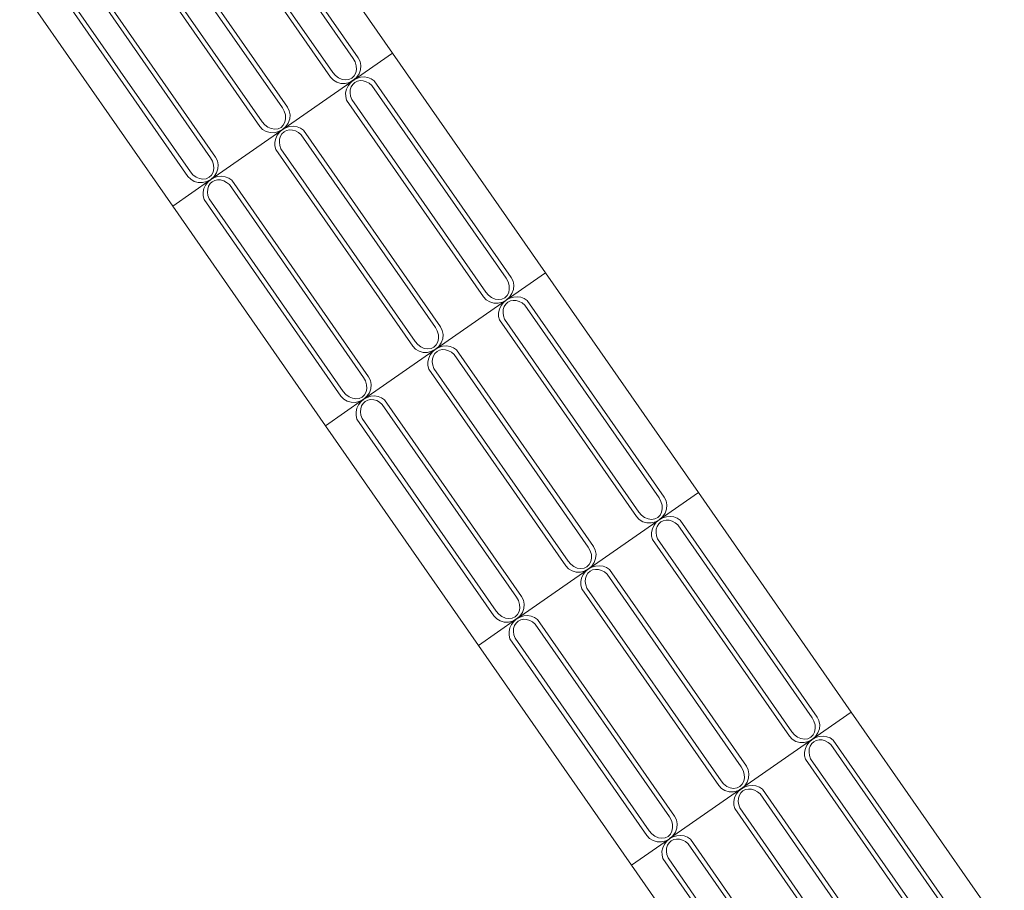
# Model space of a CAD drawing. Extents: x 5066 to 9756, y -2696 to -1109.
# Tile 232 of 248: x 9437.19 to 9439.03, y -2590.76 to -2589.13. Entities that reach past the tile are written whole.
import ezdxf

# ---------------------------------------------------------------- set-up
doc = ezdxf.new("R2010")
doc.units = 0
doc.header["$MEASUREMENT"] = 0
doc.layers.add('IFC-Elemento construtivo genérico-Contorno', color=253, linetype='CONTINUOUS', lineweight=5)

msp = doc.modelspace()

# ---------------------------------------------------------------- linework, layer by layer
at = {"layer": 'IFC-Elemento construtivo genérico-Contorno', "color": 8, "lineweight": 5}
for p, q in [((9437.5991, -2588.7848), (9437.8848, -2589.1951)), ((9437.5609, -2588.8452), (9437.8114, -2589.2053)), ((9437.5652, -2588.8367), (9437.8209, -2589.2041)), ((9437.5135, -2588.8727), (9437.7692, -2589.2401)), ((9437.523, -2588.8715), (9437.7736, -2589.2316)), ((9437.4287, -2588.9372), (9437.6793, -2589.2973)), ((9437.4331, -2588.9286), (9437.6887, -2589.296)), ((9437.3814, -2588.9646), (9437.6371, -2589.332)), ((9437.3909, -2588.9635), (9437.6415, -2589.3236)), ((9437.2946, -2589.0306), (9437.5451, -2589.3906)), ((9437.2989, -2589.022), (9437.5546, -2589.3894)), ((9437.1887, -2589.0704), (9437.4744, -2589.4808)), ((9437.2473, -2589.058), (9437.503, -2589.4254)), ((9437.2568, -2589.0569), (9437.5074, -2589.4169)), ((9437.5455, -2589.4313), (9437.8848, -2589.1951)), ((9437.8848, -2589.1951), (9438.1704, -2589.6055)), ((9437.8114, -2589.2053), (9437.815, -2589.2118)), ((9437.815, -2589.2118), (9437.8171, -2589.2188)), ((9437.8209, -2589.2041), (9437.8243, -2589.2109)), ((9437.8243, -2589.2109), (9437.8258, -2589.2184)), ((9437.7736, -2589.2316), (9437.7785, -2589.2372)), ((9437.8132, -2589.2377), (9437.8161, -2589.2322)), ((9437.8161, -2589.2322), (9437.8174, -2589.2257)), ((9437.8171, -2589.2188), (9437.8174, -2589.2257)), ((9437.8178, -2589.2405), (9437.8224, -2589.2338)), ((9437.8224, -2589.2338), (9437.8251, -2589.2263)), ((9437.8251, -2589.2263), (9437.8258, -2589.2184)), ((9437.7692, -2589.2401), (9437.7744, -2589.2456)), ((9437.7744, -2589.2456), (9437.781, -2589.2496)), ((9437.7785, -2589.2372), (9437.7843, -2589.2415)), ((9437.781, -2589.2496), (9437.7885, -2589.2517)), ((9437.7843, -2589.2415), (9437.7907, -2589.2443)), ((9437.7885, -2589.2517), (9437.7966, -2589.2518)), ((9437.7907, -2589.2443), (9437.7972, -2589.2453)), ((9437.7966, -2589.2518), (9437.8044, -2589.2498)), ((9437.7972, -2589.2453), (9437.8034, -2589.2445)), ((9437.8019, -2589.2564), (9437.8062, -2589.2507)), ((9437.8034, -2589.2445), (9437.8089, -2589.2419)), ((9437.8044, -2589.2498), (9437.8117, -2589.246)), ((9437.8062, -2589.2507), (9437.8117, -2589.246)), ((9437.8078, -2589.2583), (9437.8107, -2589.2537)), ((9437.8089, -2589.2419), (9437.8132, -2589.2377)), ((9437.8107, -2589.2537), (9437.8146, -2589.2501)), ((9437.8117, -2589.246), (9437.8178, -2589.2405)), ((9437.8117, -2589.246), (9437.818, -2589.2425)), ((9437.8146, -2589.2501), (9437.8193, -2589.2477)), ((9437.818, -2589.2425), (9437.8249, -2589.2404)), ((9437.8193, -2589.2477), (9437.8246, -2589.2466)), ((9437.8246, -2589.2466), (9437.8303, -2589.2469)), ((9437.8249, -2589.2404), (9437.8319, -2589.2398)), ((9437.8303, -2589.2469), (9437.836, -2589.2486)), ((9437.8319, -2589.2398), (9437.8389, -2589.2408)), ((9437.836, -2589.2486), (9437.8415, -2589.2515)), ((9437.8389, -2589.2408), (9437.8453, -2589.2432)), ((9437.8415, -2589.2515), (9437.8465, -2589.2556)), ((9437.8453, -2589.2432), (9437.8508, -2589.2471)), ((9437.8508, -2589.2471), (9438.1065, -2589.6145)), ((9437.7974, -2589.2697), (9437.7989, -2589.2628)), ((9437.7974, -2589.2697), (9437.7975, -2589.2765)), ((9437.7989, -2589.2628), (9437.8019, -2589.2564)), ((9437.8057, -2589.2697), (9437.8061, -2589.2637)), ((9437.8057, -2589.2697), (9437.8066, -2589.2759)), ((9437.8061, -2589.2637), (9437.8078, -2589.2583)), ((9437.8465, -2589.2556), (9438.0971, -2589.6157)), ((9437.7975, -2589.2765), (9437.7991, -2589.283)), ((9437.7991, -2589.283), (9438.0548, -2589.6504)), ((9437.8066, -2589.2759), (9437.8087, -2589.2819)), ((9437.8087, -2589.2819), (9438.0593, -2589.642)), ((9437.6793, -2589.2973), (9437.6828, -2589.3038)), ((9437.6828, -2589.3038), (9437.6849, -2589.3107)), ((9437.6887, -2589.296), (9437.6922, -2589.3028)), ((9437.6922, -2589.3028), (9437.6936, -2589.3104)), ((9437.6415, -2589.3236), (9437.6464, -2589.3292)), ((9437.681, -2589.3297), (9437.684, -2589.3241)), ((9437.684, -2589.3241), (9437.6853, -2589.3177)), ((9437.6849, -2589.3107), (9437.6853, -2589.3177)), ((9437.6857, -2589.3325), (9437.6903, -2589.3258)), ((9437.6903, -2589.3258), (9437.693, -2589.3182)), ((9437.693, -2589.3182), (9437.6936, -2589.3104)), ((9437.6371, -2589.332), (9437.6423, -2589.3376)), ((9437.6423, -2589.3376), (9437.6489, -2589.3416)), ((9437.6464, -2589.3292), (9437.6522, -2589.3335)), ((9437.6489, -2589.3416), (9437.6564, -2589.3437)), ((9437.6522, -2589.3335), (9437.6586, -2589.3363)), ((9437.6564, -2589.3437), (9437.6644, -2589.3438)), ((9437.6586, -2589.3363), (9437.6651, -2589.3373)), ((9437.6644, -2589.3438), (9437.6723, -2589.3418)), ((9437.6651, -2589.3373), (9437.6712, -2589.3365)), ((9437.6698, -2589.3484), (9437.6741, -2589.3427)), ((9437.6712, -2589.3365), (9437.6767, -2589.3339)), ((9437.6723, -2589.3418), (9437.6796, -2589.338)), ((9437.6741, -2589.3427), (9437.6796, -2589.338)), ((9437.6757, -2589.3503), (9437.6785, -2589.3457)), ((9437.6767, -2589.3339), (9437.681, -2589.3297)), ((9437.6785, -2589.3457), (9437.6824, -2589.3421)), ((9437.6796, -2589.338), (9437.6857, -2589.3325)), ((9437.6796, -2589.338), (9437.6859, -2589.3345)), ((9437.6824, -2589.3421), (9437.6871, -2589.3397)), ((9437.6859, -2589.3345), (9437.6928, -2589.3324)), ((9437.6871, -2589.3397), (9437.6925, -2589.3386)), ((9437.6925, -2589.3386), (9437.6982, -2589.3389)), ((9437.6928, -2589.3324), (9437.6998, -2589.3318)), ((9437.6982, -2589.3389), (9437.7039, -2589.3406)), ((9437.6998, -2589.3318), (9437.7067, -2589.3328)), ((9437.7039, -2589.3406), (9437.7094, -2589.3435)), ((9437.7067, -2589.3328), (9437.7131, -2589.3352)), ((9437.7094, -2589.3435), (9437.7143, -2589.3476)), ((9437.7131, -2589.3352), (9437.7187, -2589.339)), ((9437.7187, -2589.339), (9437.9744, -2589.7064)), ((9437.6653, -2589.3616), (9437.6668, -2589.3548)), ((9437.6653, -2589.3616), (9437.6653, -2589.3685)), ((9437.6668, -2589.3548), (9437.6698, -2589.3484)), ((9437.6736, -2589.3617), (9437.674, -2589.3557)), ((9437.6736, -2589.3617), (9437.6744, -2589.3678)), ((9437.674, -2589.3557), (9437.6757, -2589.3503)), ((9437.7143, -2589.3476), (9437.9649, -2589.7076)), ((9437.6653, -2589.3685), (9437.667, -2589.375)), ((9437.667, -2589.375), (9437.9227, -2589.7424)), ((9437.6744, -2589.3678), (9437.6765, -2589.3739)), ((9437.6765, -2589.3739), (9437.9271, -2589.7339)), ((9437.5451, -2589.3906), (9437.5487, -2589.3971)), ((9437.5487, -2589.3971), (9437.5508, -2589.4041)), ((9437.5546, -2589.3894), (9437.5581, -2589.3962)), ((9437.5581, -2589.3962), (9437.5595, -2589.4038)), ((9437.5074, -2589.4169), (9437.5123, -2589.4225)), ((9437.5469, -2589.423), (9437.5498, -2589.4175)), ((9437.5498, -2589.4175), (9437.5512, -2589.411)), ((9437.5508, -2589.4041), (9437.5512, -2589.411)), ((9437.5516, -2589.4258), (9437.5561, -2589.4191)), ((9437.5561, -2589.4191), (9437.5589, -2589.4116)), ((9437.5589, -2589.4116), (9437.5595, -2589.4038)), ((9437.4744, -2589.4808), (9437.5454, -2589.4313)), ((9437.503, -2589.4254), (9437.5082, -2589.4309)), ((9437.5082, -2589.4309), (9437.5147, -2589.4349)), ((9437.5123, -2589.4225), (9437.5181, -2589.4269)), ((9437.5147, -2589.4349), (9437.5223, -2589.437)), ((9437.5181, -2589.4269), (9437.5244, -2589.4296)), ((9437.5223, -2589.437), (9437.5303, -2589.4371)), ((9437.5244, -2589.4296), (9437.531, -2589.4306)), ((9437.5303, -2589.4371), (9437.5382, -2589.4351)), ((9437.531, -2589.4306), (9437.5371, -2589.4298)), ((9437.5357, -2589.4417), (9437.54, -2589.436)), ((9437.5371, -2589.4298), (9437.5426, -2589.4272)), ((9437.5382, -2589.4351), (9437.5455, -2589.4313)), ((9437.54, -2589.436), (9437.5455, -2589.4313)), ((9437.5426, -2589.4272), (9437.5469, -2589.423)), ((9437.5444, -2589.439), (9437.5483, -2589.4354)), ((9437.5454, -2589.4313), (9437.5518, -2589.4278)), ((9437.5455, -2589.4313), (9437.5516, -2589.4258)), ((9437.5483, -2589.4354), (9437.553, -2589.433)), ((9437.5518, -2589.4278), (9437.5586, -2589.4257)), ((9437.553, -2589.433), (9437.5584, -2589.4319)), ((9437.5584, -2589.4319), (9437.564, -2589.4322)), ((9437.5586, -2589.4257), (9437.5657, -2589.4251)), ((9437.564, -2589.4322), (9437.5698, -2589.4339)), ((9437.5657, -2589.4251), (9437.5726, -2589.4261)), ((9437.5698, -2589.4339), (9437.5752, -2589.4369)), ((9437.5726, -2589.4261), (9437.579, -2589.4286)), ((9437.5752, -2589.4369), (9437.5802, -2589.4409)), ((9437.579, -2589.4286), (9437.5846, -2589.4324)), ((9437.5846, -2589.4324), (9437.8403, -2589.7998)), ((9437.5312, -2589.455), (9437.5326, -2589.4482)), ((9437.5312, -2589.455), (9437.5312, -2589.4618)), ((9437.5326, -2589.4482), (9437.5357, -2589.4417)), ((9437.5394, -2589.455), (9437.5399, -2589.4491)), ((9437.5394, -2589.455), (9437.5403, -2589.4612)), ((9437.5399, -2589.4491), (9437.5416, -2589.4436)), ((9437.5416, -2589.4436), (9437.5444, -2589.439)), ((9437.5802, -2589.4409), (9437.8308, -2589.801)), ((9437.5312, -2589.4618), (9437.5329, -2589.4684)), ((9437.5329, -2589.4684), (9437.7886, -2589.8358)), ((9437.5403, -2589.4612), (9437.5424, -2589.4672)), ((9437.5424, -2589.4672), (9437.793, -2589.8273)), ((9437.4744, -2589.4808), (9437.76, -2589.8912)), ((9438.0971, -2589.6157), (9438.1006, -2589.6222)), ((9438.0974, -2589.6564), (9438.1704, -2589.6055)), ((9438.0974, -2589.6564), (9438.1704, -2589.6055)), ((9438.1006, -2589.6222), (9438.1027, -2589.6292)), ((9438.1065, -2589.6145), (9438.11, -2589.6213)), ((9438.11, -2589.6213), (9438.1114, -2589.6288)), ((9438.1704, -2589.6055), (9438.456, -2590.0159)), ((9438.1018, -2589.6426), (9438.103, -2589.6361)), ((9438.1027, -2589.6292), (9438.103, -2589.6361)), ((9438.108, -2589.6442), (9438.1107, -2589.6366)), ((9438.1107, -2589.6366), (9438.1114, -2589.6288)), ((9437.8311, -2589.8417), (9438.0973, -2589.6564)), ((9437.8312, -2589.8416), (9438.0973, -2589.6564)), ((9438.0548, -2589.6504), (9438.06, -2589.656)), ((9438.0593, -2589.642), (9438.0641, -2589.6476)), ((9438.06, -2589.656), (9438.0666, -2589.66)), ((9438.0641, -2589.6476), (9438.07, -2589.6519)), ((9438.07, -2589.6519), (9438.0763, -2589.6547)), ((9438.0763, -2589.6547), (9438.0828, -2589.6557)), ((9438.0828, -2589.6557), (9438.089, -2589.6549)), ((9438.089, -2589.6549), (9438.0945, -2589.6523)), ((9438.0901, -2589.6602), (9438.0973, -2589.6564)), ((9438.0919, -2589.6611), (9438.0973, -2589.6564)), ((9438.0945, -2589.6523), (9438.0988, -2589.6481)), ((9438.0973, -2589.6564), (9438.1035, -2589.6509)), ((9438.0973, -2589.6564), (9438.1037, -2589.6529)), ((9438.0988, -2589.6481), (9438.1018, -2589.6426)), ((9438.1002, -2589.6605), (9438.1049, -2589.6581)), ((9438.1035, -2589.6509), (9438.108, -2589.6442)), ((9438.1037, -2589.6529), (9438.1105, -2589.6508)), ((9438.1049, -2589.6581), (9438.1103, -2589.657)), ((9438.1103, -2589.657), (9438.1159, -2589.6573)), ((9438.1105, -2589.6508), (9438.1176, -2589.6502)), ((9438.1159, -2589.6573), (9438.1216, -2589.659)), ((9438.1176, -2589.6502), (9438.1245, -2589.6512)), ((9438.1216, -2589.659), (9438.1271, -2589.6619)), ((9438.1245, -2589.6512), (9438.1309, -2589.6536)), ((9438.1309, -2589.6536), (9438.1364, -2589.6575)), ((9438.1364, -2589.6575), (9438.3921, -2590.0249)), ((9438.0666, -2589.66), (9438.0742, -2589.6621)), ((9438.0742, -2589.6621), (9438.0822, -2589.6622)), ((9438.0822, -2589.6622), (9438.0901, -2589.6602)), ((9438.083, -2589.68), (9438.0845, -2589.6732)), ((9438.0845, -2589.6732), (9438.0875, -2589.6668)), ((9438.0875, -2589.6668), (9438.0919, -2589.6611)), ((9438.0913, -2589.6801), (9438.0918, -2589.6741)), ((9438.0918, -2589.6741), (9438.0934, -2589.6687)), ((9438.0934, -2589.6687), (9438.0963, -2589.6641)), ((9438.0963, -2589.6641), (9438.1002, -2589.6605)), ((9438.1271, -2589.6619), (9438.1321, -2589.666)), ((9438.1321, -2589.666), (9438.3827, -2590.0261)), ((9438.083, -2589.68), (9438.0831, -2589.6869)), ((9438.0831, -2589.6869), (9438.0848, -2589.6934)), ((9438.0848, -2589.6934), (9438.3405, -2590.0608)), ((9438.0913, -2589.6801), (9438.0922, -2589.6862)), ((9438.0922, -2589.6862), (9438.0943, -2589.6923)), ((9438.0943, -2589.6923), (9438.3449, -2590.0524)), ((9437.9649, -2589.7076), (9437.9685, -2589.7142)), ((9437.9685, -2589.7142), (9437.9705, -2589.7211)), ((9437.9744, -2589.7064), (9437.9778, -2589.7132)), ((9437.9778, -2589.7132), (9437.9793, -2589.7208)), ((9437.9696, -2589.7345), (9437.9709, -2589.7281)), ((9437.9705, -2589.7211), (9437.9709, -2589.7281)), ((9437.9759, -2589.7361), (9437.9786, -2589.7286)), ((9437.9786, -2589.7286), (9437.9793, -2589.7208)), ((9437.9227, -2589.7424), (9437.9279, -2589.748)), ((9437.9271, -2589.7339), (9437.932, -2589.7396)), ((9437.9279, -2589.748), (9437.9345, -2589.752)), ((9437.932, -2589.7396), (9437.9378, -2589.7439)), ((9437.9378, -2589.7439), (9437.9442, -2589.7467)), ((9437.9442, -2589.7467), (9437.9507, -2589.7477)), ((9437.9507, -2589.7477), (9437.9569, -2589.7468)), ((9437.9569, -2589.7468), (9437.9623, -2589.7442)), ((9437.9579, -2589.7522), (9437.9652, -2589.7483)), ((9437.9597, -2589.7531), (9437.9652, -2589.7483)), ((9437.9623, -2589.7442), (9437.9667, -2589.74)), ((9437.9652, -2589.7484), (9437.9713, -2589.7429)), ((9437.9652, -2589.7483), (9437.9715, -2589.7449)), ((9437.9667, -2589.74), (9437.9696, -2589.7345)), ((9437.968, -2589.7525), (9437.9728, -2589.7501)), ((9437.9713, -2589.7429), (9437.9759, -2589.7361)), ((9437.9715, -2589.7449), (9437.9784, -2589.7428)), ((9437.9728, -2589.7501), (9437.9781, -2589.749)), ((9437.9781, -2589.749), (9437.9838, -2589.7493)), ((9437.9784, -2589.7428), (9437.9855, -2589.7422)), ((9437.9838, -2589.7493), (9437.9895, -2589.751)), ((9437.9855, -2589.7422), (9437.9923, -2589.7432)), ((9437.9895, -2589.751), (9437.995, -2589.7539)), ((9437.9923, -2589.7432), (9437.9987, -2589.7456)), ((9437.9987, -2589.7456), (9438.0043, -2589.7494)), ((9438.0043, -2589.7494), (9438.26, -2590.1168)), ((9437.9345, -2589.752), (9437.942, -2589.7541)), ((9437.942, -2589.7541), (9437.95, -2589.7541)), ((9437.95, -2589.7541), (9437.9579, -2589.7522)), ((9437.9509, -2589.772), (9437.9524, -2589.7652)), ((9437.9524, -2589.7652), (9437.9554, -2589.7588)), ((9437.9554, -2589.7588), (9437.9597, -2589.7531)), ((9437.9592, -2589.772), (9437.9596, -2589.7661)), ((9437.9596, -2589.7661), (9437.9613, -2589.7607)), ((9437.9613, -2589.7607), (9437.9642, -2589.7561)), ((9437.9642, -2589.7561), (9437.968, -2589.7525)), ((9437.995, -2589.7539), (9438, -2589.758)), ((9438, -2589.758), (9438.2505, -2590.118)), ((9437.9509, -2589.772), (9437.951, -2589.7789)), ((9437.951, -2589.7789), (9437.9526, -2589.7854)), ((9437.9526, -2589.7854), (9438.2083, -2590.1528)), ((9437.9592, -2589.772), (9437.9601, -2589.7782)), ((9437.9601, -2589.7782), (9437.9621, -2589.7843)), ((9437.9621, -2589.7843), (9438.2128, -2590.1443)), ((9437.8308, -2589.801), (9437.8344, -2589.8075)), ((9437.8403, -2589.7998), (9437.8437, -2589.8066)), ((9437.8437, -2589.8066), (9437.8451, -2589.8141)), ((9437.8344, -2589.8075), (9437.8364, -2589.8145)), ((9437.8355, -2589.8279), (9437.8368, -2589.8214)), ((9437.8364, -2589.8145), (9437.8368, -2589.8214)), ((9437.8418, -2589.8295), (9437.8445, -2589.822)), ((9437.8445, -2589.822), (9437.8451, -2589.8141)), ((9437.76, -2589.8912), (9437.831, -2589.8417)), ((9437.76, -2589.8912), (9437.831, -2589.8417)), ((9437.7886, -2589.8358), (9437.7938, -2589.8413)), ((9437.793, -2589.8273), (9437.7979, -2589.8329)), ((9437.7938, -2589.8413), (9437.8003, -2589.8453)), ((9437.7979, -2589.8329), (9437.8037, -2589.8373)), ((9437.8037, -2589.8373), (9437.8101, -2589.84)), ((9437.8101, -2589.84), (9437.8166, -2589.841)), ((9437.8166, -2589.841), (9437.8228, -2589.8402)), ((9437.8228, -2589.8402), (9437.8282, -2589.8376)), ((9437.8238, -2589.8455), (9437.8311, -2589.8417)), ((9437.8256, -2589.8464), (9437.8311, -2589.8417)), ((9437.8282, -2589.8376), (9437.8326, -2589.8334)), ((9437.831, -2589.8417), (9437.8374, -2589.8382)), ((9437.831, -2589.8417), (9437.831, -2589.8417)), ((9437.8311, -2589.8417), (9437.8372, -2589.8362)), ((9437.8311, -2589.8417), (9437.8312, -2589.8416)), ((9437.8326, -2589.8334), (9437.8355, -2589.8279)), ((9437.8339, -2589.8458), (9437.8387, -2589.8434)), ((9437.8372, -2589.8362), (9437.8418, -2589.8295)), ((9437.8374, -2589.8382), (9437.8443, -2589.8361)), ((9437.8387, -2589.8434), (9437.844, -2589.8423)), ((9437.844, -2589.8423), (9437.8497, -2589.8426)), ((9437.8443, -2589.8361), (9437.8513, -2589.8355)), ((9437.8497, -2589.8426), (9437.8554, -2589.8443)), ((9437.8513, -2589.8355), (9437.8582, -2589.8365)), ((9437.8582, -2589.8365), (9437.8646, -2589.839)), ((9437.8646, -2589.839), (9437.8702, -2589.8428)), ((9437.8702, -2589.8428), (9438.1259, -2590.2102)), ((9437.8003, -2589.8453), (9437.8079, -2589.8474)), ((9437.8079, -2589.8474), (9437.8159, -2589.8475)), ((9437.8159, -2589.8475), (9437.8238, -2589.8455)), ((9437.8168, -2589.8654), (9437.8183, -2589.8585)), ((9437.8183, -2589.8585), (9437.8213, -2589.8521)), ((9437.8213, -2589.8521), (9437.8256, -2589.8464)), ((9437.8251, -2589.8654), (9437.8255, -2589.8594)), ((9437.8255, -2589.8594), (9437.8272, -2589.854)), ((9437.8272, -2589.854), (9437.83, -2589.8494)), ((9437.83, -2589.8494), (9437.8339, -2589.8458)), ((9437.8554, -2589.8443), (9437.8609, -2589.8473)), ((9437.8609, -2589.8473), (9437.8658, -2589.8513)), ((9437.8658, -2589.8513), (9438.1164, -2590.2114)), ((9437.8168, -2589.8654), (9437.8169, -2589.8722)), ((9437.8169, -2589.8722), (9437.8185, -2589.8788)), ((9437.8185, -2589.8788), (9438.0742, -2590.2461)), ((9437.8251, -2589.8654), (9437.8259, -2589.8716)), ((9437.8259, -2589.8716), (9437.828, -2589.8776)), ((9437.828, -2589.8776), (9438.0786, -2590.2377)), ((9437.76, -2589.8912), (9438.0456, -2590.3015)), ((9438.1168, -2590.252), (9438.456, -2590.0159)), ((9438.3827, -2590.0261), (9438.3862, -2590.0326)), ((9438.3921, -2590.0249), (9438.3956, -2590.0317)), ((9438.456, -2590.0159), (9438.7416, -2590.4263)), ((9438.3862, -2590.0326), (9438.3883, -2590.0396)), ((9438.3883, -2590.0396), (9438.3887, -2590.0465)), ((9438.3956, -2590.0317), (9438.397, -2590.0392)), ((9438.3964, -2590.047), (9438.397, -2590.0392)), ((9438.3405, -2590.0608), (9438.3457, -2590.0664)), ((9438.3449, -2590.0524), (9438.3498, -2590.058)), ((9438.3498, -2590.058), (9438.3556, -2590.0623)), ((9438.3556, -2590.0623), (9438.362, -2590.0651)), ((9438.3746, -2590.0653), (9438.3801, -2590.0627)), ((9438.3801, -2590.0627), (9438.3844, -2590.0585)), ((9438.383, -2590.0668), (9438.3891, -2590.0613)), ((9438.383, -2590.0668), (9438.3893, -2590.0633)), ((9438.3844, -2590.0585), (9438.3874, -2590.0529)), ((9438.3874, -2590.0529), (9438.3887, -2590.0465)), ((9438.3891, -2590.0613), (9438.3937, -2590.0546)), ((9438.3893, -2590.0633), (9438.3962, -2590.0612)), ((9438.3937, -2590.0546), (9438.3964, -2590.047)), ((9438.3962, -2590.0612), (9438.4032, -2590.0606)), ((9438.4032, -2590.0606), (9438.4101, -2590.0616)), ((9438.4101, -2590.0616), (9438.4165, -2590.064)), ((9438.4165, -2590.064), (9438.4221, -2590.0678)), ((9438.3457, -2590.0664), (9438.3523, -2590.0704)), ((9438.3523, -2590.0704), (9438.3598, -2590.0725)), ((9438.3598, -2590.0725), (9438.3678, -2590.0726)), ((9438.362, -2590.0651), (9438.3685, -2590.0661)), ((9438.3678, -2590.0726), (9438.3757, -2590.0706)), ((9438.3685, -2590.0661), (9438.3746, -2590.0653)), ((9438.3701, -2590.0836), (9438.3732, -2590.0772)), ((9438.3732, -2590.0772), (9438.3775, -2590.0715)), ((9438.3757, -2590.0706), (9438.383, -2590.0668)), ((9438.3774, -2590.0845), (9438.3791, -2590.0791)), ((9438.3775, -2590.0715), (9438.383, -2590.0668)), ((9438.3791, -2590.0791), (9438.3819, -2590.0745)), ((9438.3819, -2590.0745), (9438.3858, -2590.0709)), ((9438.3858, -2590.0709), (9438.3905, -2590.0685)), ((9438.3905, -2590.0685), (9438.3959, -2590.0674)), ((9438.3959, -2590.0674), (9438.4016, -2590.0677)), ((9438.4016, -2590.0677), (9438.4073, -2590.0694)), ((9438.4073, -2590.0694), (9438.4127, -2590.0723)), ((9438.4127, -2590.0723), (9438.4177, -2590.0764)), ((9438.4177, -2590.0764), (9438.6683, -2590.4365)), ((9438.4221, -2590.0678), (9438.6778, -2590.4352)), ((9438.3687, -2590.0904), (9438.3701, -2590.0836)), ((9438.3687, -2590.0904), (9438.3687, -2590.0973)), ((9438.3687, -2590.0973), (9438.3704, -2590.1038)), ((9438.377, -2590.0905), (9438.3774, -2590.0845)), ((9438.377, -2590.0905), (9438.3778, -2590.0966)), ((9438.3778, -2590.0966), (9438.3799, -2590.1027)), ((9438.2505, -2590.118), (9438.2541, -2590.1246)), ((9438.26, -2590.1168), (9438.2634, -2590.1236)), ((9438.3704, -2590.1038), (9438.6261, -2590.4712)), ((9438.3799, -2590.1027), (9438.6305, -2590.4628)), ((9438.2541, -2590.1246), (9438.2562, -2590.1315)), ((9438.2562, -2590.1315), (9438.2566, -2590.1385)), ((9438.2634, -2590.1236), (9438.2649, -2590.1312)), ((9438.2642, -2590.139), (9438.2649, -2590.1312)), ((9438.2083, -2590.1528), (9438.2135, -2590.1584)), ((9438.2128, -2590.1443), (9438.2176, -2590.15)), ((9438.2176, -2590.15), (9438.2234, -2590.1543)), ((9438.2234, -2590.1543), (9438.2298, -2590.1571)), ((9438.2425, -2590.1572), (9438.248, -2590.1546)), ((9438.248, -2590.1546), (9438.2523, -2590.1504)), ((9438.2508, -2590.1587), (9438.2569, -2590.1533)), ((9438.2508, -2590.1587), (9438.2571, -2590.1552)), ((9438.2523, -2590.1504), (9438.2552, -2590.1449)), ((9438.2552, -2590.1449), (9438.2566, -2590.1385)), ((9438.2569, -2590.1533), (9438.2615, -2590.1465)), ((9438.2571, -2590.1552), (9438.264, -2590.1532)), ((9438.2615, -2590.1465), (9438.2642, -2590.139)), ((9438.264, -2590.1532), (9438.2711, -2590.1526)), ((9438.2711, -2590.1526), (9438.278, -2590.1535)), ((9438.278, -2590.1535), (9438.2844, -2590.156)), ((9438.2135, -2590.1584), (9438.2201, -2590.1624)), ((9438.2201, -2590.1624), (9438.2276, -2590.1645)), ((9438.2276, -2590.1645), (9438.2357, -2590.1645)), ((9438.2298, -2590.1571), (9438.2363, -2590.1581)), ((9438.2357, -2590.1645), (9438.2435, -2590.1626)), ((9438.2363, -2590.1581), (9438.2425, -2590.1572)), ((9438.238, -2590.1756), (9438.241, -2590.1692)), ((9438.241, -2590.1692), (9438.2453, -2590.1635)), ((9438.2435, -2590.1626), (9438.2508, -2590.1587)), ((9438.2452, -2590.1765), (9438.2469, -2590.1711)), ((9438.2453, -2590.1635), (9438.2508, -2590.1587)), ((9438.2469, -2590.1711), (9438.2498, -2590.1664)), ((9438.2498, -2590.1664), (9438.2537, -2590.1628)), ((9438.2537, -2590.1628), (9438.2584, -2590.1604)), ((9438.2584, -2590.1604), (9438.2637, -2590.1594)), ((9438.2637, -2590.1594), (9438.2694, -2590.1597)), ((9438.2694, -2590.1597), (9438.2751, -2590.1613)), ((9438.2751, -2590.1613), (9438.2806, -2590.1643)), ((9438.2806, -2590.1643), (9438.2856, -2590.1684)), ((9438.2844, -2590.156), (9438.29, -2590.1598)), ((9438.2856, -2590.1684), (9438.5362, -2590.5284)), ((9438.29, -2590.1598), (9438.5457, -2590.5272)), ((9438.2365, -2590.1824), (9438.238, -2590.1756)), ((9438.2365, -2590.1824), (9438.2366, -2590.1892)), ((9438.2366, -2590.1892), (9438.2382, -2590.1958)), ((9438.2448, -2590.1824), (9438.2452, -2590.1765)), ((9438.2448, -2590.1824), (9438.2457, -2590.1886)), ((9438.2457, -2590.1886), (9438.2478, -2590.1947)), ((9438.1259, -2590.2102), (9438.1293, -2590.217)), ((9438.2382, -2590.1958), (9438.4939, -2590.5632)), ((9438.2478, -2590.1947), (9438.4984, -2590.5547)), ((9438.1164, -2590.2114), (9438.12, -2590.2179)), ((9438.12, -2590.2179), (9438.1221, -2590.2249)), ((9438.1221, -2590.2249), (9438.1224, -2590.2318)), ((9438.1293, -2590.217), (9438.1308, -2590.2245)), ((9438.1301, -2590.2324), (9438.1308, -2590.2245)), ((9438.0742, -2590.2461), (9438.0794, -2590.2517)), ((9438.0786, -2590.2377), (9438.0835, -2590.2433)), ((9438.0835, -2590.2433), (9438.0893, -2590.2476)), ((9438.0893, -2590.2476), (9438.0957, -2590.2504)), ((9438.1139, -2590.248), (9438.1182, -2590.2438)), ((9438.1167, -2590.2521), (9438.1228, -2590.2466)), ((9438.1182, -2590.2438), (9438.1211, -2590.2383)), ((9438.1211, -2590.2383), (9438.1224, -2590.2318)), ((9438.1228, -2590.2466), (9438.1274, -2590.2399)), ((9438.123, -2590.2486), (9438.1299, -2590.2465)), ((9438.1274, -2590.2399), (9438.1301, -2590.2324)), ((9438.1299, -2590.2465), (9438.1369, -2590.2459)), ((9438.1369, -2590.2459), (9438.1439, -2590.2469)), ((9438.1439, -2590.2469), (9438.1503, -2590.2493)), ((9438.0456, -2590.3015), (9438.1167, -2590.2521)), ((9438.0794, -2590.2517), (9438.086, -2590.2557)), ((9438.086, -2590.2557), (9438.0935, -2590.2578)), ((9438.0935, -2590.2578), (9438.1016, -2590.2579)), ((9438.0957, -2590.2504), (9438.1022, -2590.2514)), ((9438.1016, -2590.2579), (9438.1094, -2590.2559)), ((9438.1022, -2590.2514), (9438.1084, -2590.2506)), ((9438.1039, -2590.2689), (9438.1069, -2590.2625)), ((9438.1069, -2590.2625), (9438.1112, -2590.2568)), ((9438.1084, -2590.2506), (9438.1139, -2590.248)), ((9438.1094, -2590.2559), (9438.1167, -2590.2521)), ((9438.1111, -2590.2698), (9438.1128, -2590.2644)), ((9438.1112, -2590.2568), (9438.1167, -2590.2521)), ((9438.1128, -2590.2644), (9438.1157, -2590.2598)), ((9438.1157, -2590.2598), (9438.1196, -2590.2562)), ((9438.1166, -2590.2521), (9438.123, -2590.2486)), ((9438.1196, -2590.2562), (9438.1243, -2590.2538)), ((9438.1243, -2590.2538), (9438.1296, -2590.2527)), ((9438.1296, -2590.2527), (9438.1353, -2590.253)), ((9438.1353, -2590.253), (9438.141, -2590.2547)), ((9438.141, -2590.2547), (9438.1465, -2590.2576)), ((9438.1465, -2590.2576), (9438.1514, -2590.2617)), ((9438.1503, -2590.2493), (9438.1558, -2590.2532)), ((9438.1514, -2590.2617), (9438.4021, -2590.6218)), ((9438.1558, -2590.2532), (9438.4115, -2590.6206)), ((9438.1024, -2590.2757), (9438.1039, -2590.2689)), ((9438.1024, -2590.2757), (9438.1025, -2590.2826)), ((9438.1025, -2590.2826), (9438.1041, -2590.2891)), ((9438.1107, -2590.2758), (9438.1111, -2590.2698)), ((9438.1107, -2590.2758), (9438.1116, -2590.2819)), ((9438.1116, -2590.2819), (9438.1137, -2590.288)), ((9438.0456, -2590.3015), (9438.3312, -2590.7119)), ((9438.1041, -2590.2891), (9438.3598, -2590.6565)), ((9438.1137, -2590.288), (9438.3643, -2590.6481)), ((9438.4024, -2590.6624), (9438.7416, -2590.4263)), ((9438.7416, -2590.4263), (9439.0273, -2590.8367)), ((9438.6683, -2590.4365), (9438.6719, -2590.443)), ((9438.6719, -2590.443), (9438.6739, -2590.4499)), ((9438.6739, -2590.4499), (9438.6743, -2590.4569)), ((9438.6778, -2590.4352), (9438.6812, -2590.442)), ((9438.6812, -2590.442), (9438.6826, -2590.4496)), ((9438.682, -2590.4574), (9438.6826, -2590.4496)), ((9438.6305, -2590.4628), (9438.6354, -2590.4684)), ((9438.6354, -2590.4684), (9438.6412, -2590.4727)), ((9438.6701, -2590.4688), (9438.673, -2590.4633)), ((9438.673, -2590.4633), (9438.6743, -2590.4569)), ((9438.6747, -2590.4717), (9438.6793, -2590.465)), ((9438.6793, -2590.465), (9438.682, -2590.4574)), ((9438.6261, -2590.4712), (9438.6313, -2590.4768)), ((9438.6313, -2590.4768), (9438.6379, -2590.4808)), ((9438.6379, -2590.4808), (9438.6454, -2590.4829)), ((9438.6412, -2590.4727), (9438.6476, -2590.4755)), ((9438.6454, -2590.4829), (9438.6534, -2590.4829)), ((9438.6476, -2590.4755), (9438.6541, -2590.4765)), ((9438.6534, -2590.4829), (9438.6613, -2590.481)), ((9438.6541, -2590.4765), (9438.6603, -2590.4757)), ((9438.6588, -2590.4876), (9438.6631, -2590.4819)), ((9438.6603, -2590.4757), (9438.6657, -2590.473)), ((9438.6613, -2590.481), (9438.6686, -2590.4772)), ((9438.6631, -2590.4819), (9438.6686, -2590.4772)), ((9438.6647, -2590.4895), (9438.6676, -2590.4849)), ((9438.6657, -2590.473), (9438.6701, -2590.4688)), ((9438.6676, -2590.4849), (9438.6714, -2590.4813)), ((9438.6686, -2590.4772), (9438.6747, -2590.4717)), ((9438.6686, -2590.4772), (9438.6749, -2590.4737)), ((9438.6714, -2590.4813), (9438.6762, -2590.4789)), ((9438.6749, -2590.4737), (9438.6818, -2590.4716)), ((9438.6762, -2590.4789), (9438.6815, -2590.4778)), ((9438.6815, -2590.4778), (9438.6872, -2590.4781)), ((9438.6818, -2590.4716), (9438.6888, -2590.471)), ((9438.6872, -2590.4781), (9438.6929, -2590.4798)), ((9438.6888, -2590.471), (9438.6957, -2590.472)), ((9438.6929, -2590.4798), (9438.6984, -2590.4827)), ((9438.6957, -2590.472), (9438.7021, -2590.4744)), ((9438.6984, -2590.4827), (9438.7034, -2590.4868)), ((9438.7021, -2590.4744), (9438.7077, -2590.4782)), ((9438.7034, -2590.4868), (9438.9539, -2590.8468)), ((9438.7077, -2590.4782), (9438.9634, -2590.8456)), ((9438.6543, -2590.5008), (9438.6558, -2590.494)), ((9438.6543, -2590.5008), (9438.6544, -2590.5077)), ((9438.6558, -2590.494), (9438.6588, -2590.4876)), ((9438.6626, -2590.5009), (9438.663, -2590.4949)), ((9438.6626, -2590.5009), (9438.6635, -2590.507)), ((9438.663, -2590.4949), (9438.6647, -2590.4895)), ((9438.6544, -2590.5077), (9438.656, -2590.5142)), ((9438.656, -2590.5142), (9438.9117, -2590.8816)), ((9438.6635, -2590.507), (9438.6655, -2590.5131)), ((9438.6655, -2590.5131), (9438.9162, -2590.8731)), ((9438.5362, -2590.5284), (9438.5398, -2590.5349)), ((9438.5398, -2590.5349), (9438.5418, -2590.5419)), ((9438.5418, -2590.5419), (9438.5422, -2590.5489)), ((9438.5457, -2590.5272), (9438.5491, -2590.534)), ((9438.5491, -2590.534), (9438.5505, -2590.5416)), ((9438.5498, -2590.5494), (9438.5505, -2590.5416)), ((9438.4984, -2590.5547), (9438.5032, -2590.5603)), ((9438.5032, -2590.5603), (9438.5091, -2590.5647)), ((9438.5379, -2590.5608), (9438.5409, -2590.5553)), ((9438.5409, -2590.5553), (9438.5422, -2590.5489)), ((9438.5426, -2590.5637), (9438.5471, -2590.5569)), ((9438.5471, -2590.5569), (9438.5498, -2590.5494)), ((9438.4939, -2590.5632), (9438.4991, -2590.5688)), ((9438.4991, -2590.5688), (9438.5057, -2590.5727)), ((9438.5057, -2590.5727), (9438.5133, -2590.5748)), ((9438.5091, -2590.5647), (9438.5155, -2590.5675)), ((9438.5133, -2590.5748), (9438.5213, -2590.5749)), ((9438.5155, -2590.5675), (9438.5219, -2590.5685)), ((9438.5213, -2590.5749), (9438.5292, -2590.573)), ((9438.5219, -2590.5685), (9438.5282, -2590.5676)), ((9438.5266, -2590.5796), (9438.531, -2590.5738)), ((9438.5282, -2590.5676), (9438.5336, -2590.565)), ((9438.5292, -2590.573), (9438.5364, -2590.5691)), ((9438.531, -2590.5738), (9438.5364, -2590.5691)), ((9438.5325, -2590.5815), (9438.5354, -2590.5768)), ((9438.5336, -2590.565), (9438.5379, -2590.5608)), ((9438.5354, -2590.5768), (9438.5393, -2590.5732)), ((9438.5364, -2590.5691), (9438.5426, -2590.5637)), ((9438.5364, -2590.5691), (9438.5428, -2590.5656)), ((9438.5393, -2590.5732), (9438.544, -2590.5708)), ((9438.5428, -2590.5656), (9438.5496, -2590.5636)), ((9438.544, -2590.5708), (9438.5494, -2590.5698)), ((9438.5494, -2590.5698), (9438.555, -2590.5701)), ((9438.5496, -2590.5636), (9438.5567, -2590.563)), ((9438.555, -2590.5701), (9438.5607, -2590.5717)), ((9438.5567, -2590.563), (9438.5636, -2590.5639)), ((9438.5607, -2590.5717), (9438.5662, -2590.5747)), ((9438.5636, -2590.5639), (9438.57, -2590.5664)), ((9438.5662, -2590.5747), (9438.5712, -2590.5788)), ((9438.57, -2590.5664), (9438.5756, -2590.5702)), ((9438.5712, -2590.5788), (9438.8218, -2590.9388)), ((9438.5756, -2590.5702), (9438.8313, -2590.9376)), ((9438.5221, -2590.5928), (9438.5236, -2590.586)), ((9438.5221, -2590.5928), (9438.5222, -2590.5996)), ((9438.5236, -2590.586), (9438.5266, -2590.5796)), ((9438.5305, -2590.5928), (9438.5309, -2590.5869)), ((9438.5305, -2590.5928), (9438.5313, -2590.599)), ((9438.5309, -2590.5869), (9438.5325, -2590.5815)), ((9438.5222, -2590.5996), (9438.5239, -2590.6062)), ((9438.5239, -2590.6062), (9438.7796, -2590.9736)), ((9438.5313, -2590.599), (9438.5334, -2590.6051)), ((9438.5334, -2590.6051), (9438.784, -2590.9651)), ((9438.4021, -2590.6218), (9438.4056, -2590.6283)), ((9438.4056, -2590.6283), (9438.4077, -2590.6353)), ((9438.4115, -2590.6206), (9438.415, -2590.6274)), ((9438.415, -2590.6274), (9438.4164, -2590.6349)), ((9438.3643, -2590.6481), (9438.3691, -2590.6537)), ((9438.4038, -2590.6542), (9438.4067, -2590.6486)), ((9438.4067, -2590.6486), (9438.408, -2590.6422)), ((9438.4077, -2590.6353), (9438.408, -2590.6422)), ((9438.4084, -2590.657), (9438.413, -2590.6503)), ((9438.413, -2590.6503), (9438.4157, -2590.6427)), ((9438.4157, -2590.6427), (9438.4164, -2590.6349)), ((9438.3312, -2590.7119), (9438.4023, -2590.6625)), ((9438.3598, -2590.6565), (9438.365, -2590.6621)), ((9438.365, -2590.6621), (9438.3716, -2590.6661)), ((9438.3691, -2590.6537), (9438.375, -2590.658)), ((9438.3716, -2590.6661), (9438.3792, -2590.6682)), ((9438.375, -2590.658), (9438.3813, -2590.6608)), ((9438.3792, -2590.6682), (9438.3872, -2590.6683)), ((9438.3813, -2590.6608), (9438.3878, -2590.6618)), ((9438.3872, -2590.6683), (9438.3951, -2590.6663)), ((9438.3878, -2590.6618), (9438.394, -2590.661)), ((9438.3925, -2590.6729), (9438.3969, -2590.6672)), ((9438.394, -2590.661), (9438.3995, -2590.6584)), ((9438.3951, -2590.6663), (9438.4023, -2590.6625)), ((9438.3969, -2590.6672), (9438.4023, -2590.6625)), ((9438.3984, -2590.6748), (9438.4013, -2590.6702)), ((9438.3995, -2590.6584), (9438.4038, -2590.6542)), ((9438.4013, -2590.6702), (9438.4052, -2590.6666)), ((9438.4023, -2590.6625), (9438.4084, -2590.657)), ((9438.4023, -2590.6625), (9438.4087, -2590.659)), ((9438.4052, -2590.6666), (9438.4099, -2590.6642)), ((9438.4087, -2590.659), (9438.4155, -2590.6569)), ((9438.4099, -2590.6642), (9438.4152, -2590.6631)), ((9438.4152, -2590.6631), (9438.4209, -2590.6634)), ((9438.4155, -2590.6569), (9438.4226, -2590.6563)), ((9438.4209, -2590.6634), (9438.4266, -2590.6651)), ((9438.4226, -2590.6563), (9438.4295, -2590.6573)), ((9438.4266, -2590.6651), (9438.4321, -2590.668)), ((9438.4295, -2590.6573), (9438.4359, -2590.6597)), ((9438.4321, -2590.668), (9438.4371, -2590.6721)), ((9438.4359, -2590.6597), (9438.4414, -2590.6635)), ((9438.4414, -2590.6635), (9438.6971, -2591.0309)), ((9438.388, -2590.6861), (9438.3895, -2590.6793)), ((9438.388, -2590.6861), (9438.3881, -2590.693)), ((9438.3895, -2590.6793), (9438.3925, -2590.6729)), ((9438.3963, -2590.6862), (9438.3968, -2590.6802)), ((9438.3963, -2590.6862), (9438.3972, -2590.6923)), ((9438.3968, -2590.6802), (9438.3984, -2590.6748)), ((9438.4371, -2590.6721), (9438.6877, -2591.0322)), ((9438.3881, -2590.693), (9438.3898, -2590.6995)), ((9438.3898, -2590.6995), (9438.6455, -2591.0669)), ((9438.3972, -2590.6923), (9438.3993, -2590.6984)), ((9438.3993, -2590.6984), (9438.6499, -2591.0585)), ((9438.3312, -2590.7119), (9438.6169, -2591.1223))]:
    msp.add_line(p, q, dxfattribs=at)

doc.saveas('drawing.dxf')
